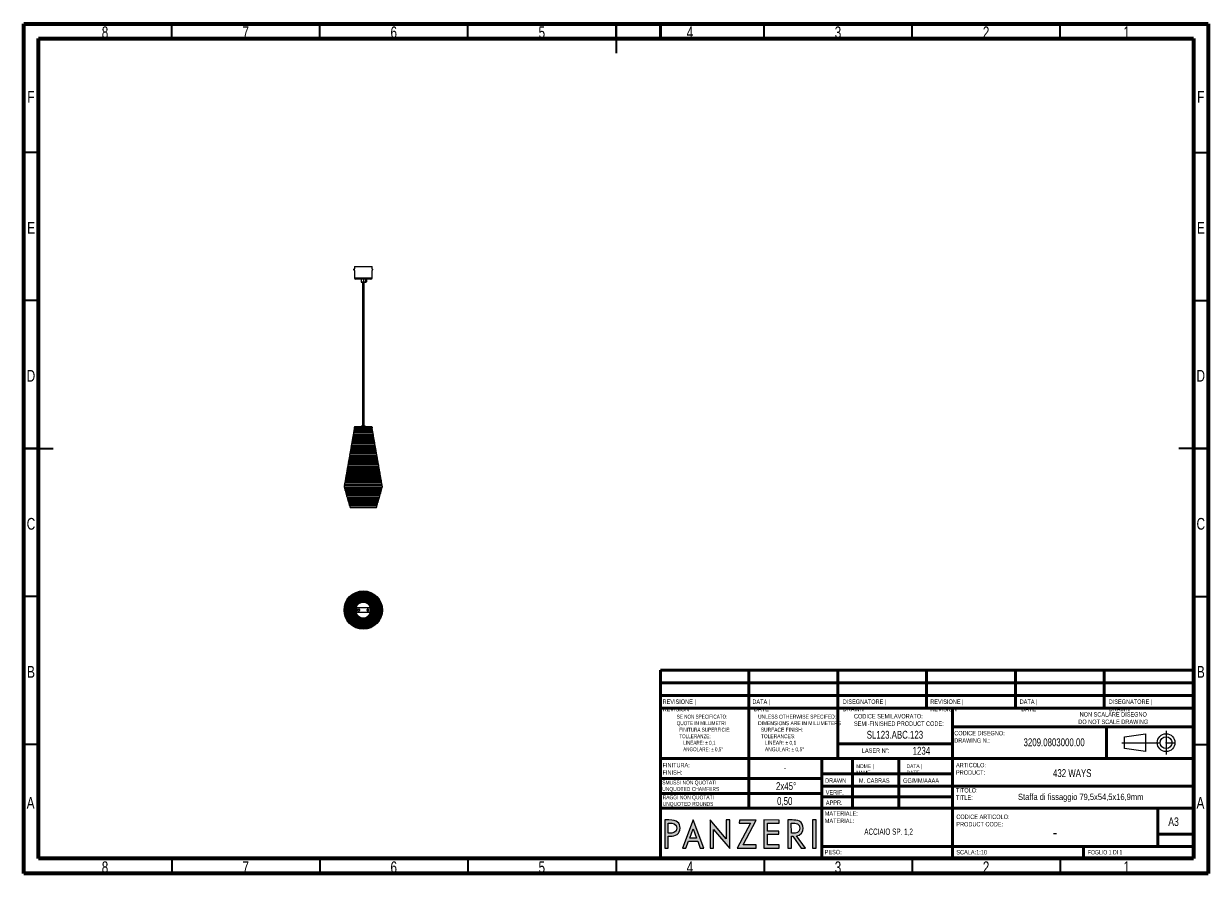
# Model space of a CAD drawing. Header units: millimetres. Extents: x 150 to 4150, y -34 to 2920.
import ezdxf

# ---------------------------------------------------------------- set-up
doc = ezdxf.new("R2010")
doc.units = ezdxf.units.MM
doc.header["$LTSCALE"] = 10
doc.header["$PDSIZE"] = -1
doc.linetypes.add('CENTERX2', pattern=[20.32, 12.7, -2.54, 2.54, -2.54])
doc.layers.add('FORMAT', color=7, linetype='Continuous')
doc.styles.add('SLDTEXTSTYLE0', font='TXT', dxfattribs={"width": 0.75})
doc.styles.add('SLDTEXTSTYLE1', font='TXT', dxfattribs={"width": 0.605})
doc.styles.add('SLDTEXTSTYLE2', font='TXT', dxfattribs={"width": 0.692308})
doc.styles.add('SLDTEXTSTYLE3', font='TXT', dxfattribs={"width": 0.69958})

# ---------------------------------------------------------------- blocks, each defined once
blk = doc.blocks.new('Blocco2')
at = {"linetype": 'Continuous'}
h = blk.add_hatch(color=7, dxfattribs=at)
edge = h.paths.add_edge_path(flags=0)
edge.add_spline(control_points=[(1650, 851), (1608, 857), (1566, 842), (1527, 828)], knot_values=[3, 3, 3, 3, 4, 4, 4, 4], weights=[1, 1, 1, 1], degree=3, periodic=0)
edge.add_line((1527, 828), (1462, 803))
edge.add_line((1462, 803), (1627, 369))
edge.add_line((1627, 369), (1681, 389))
edge.add_line((1681, 389), (1611, 573))
edge.add_line((1611, 573), (1634, 581))
edge.add_line((1634, 581), (1831, 446))
edge.add_line((1831, 446), (1897, 471))
edge.add_line((1897, 471), (1688, 608))
edge.add_spline(control_points=[(1688, 608), (1748, 639), (1770, 707), (1746, 769)], knot_values=[1, 1, 1, 1, 2, 2, 2, 2], weights=[1, 1, 1, 1], degree=3, periodic=0)
edge.add_spline(control_points=[(1746, 769), (1730, 811), (1694, 843), (1650, 851)], knot_values=[2, 2, 2, 2, 3, 3, 3, 3], weights=[1, 1, 1, 1], degree=3, periodic=0)
edge = h.paths.add_edge_path(flags=0)
edge.add_spline(control_points=[(1549, 780), (1602, 801), (1670, 815), (1696, 748)], knot_values=[3, 3, 3, 3, 4, 4, 4, 4], weights=[1, 1, 1, 1], degree=3, periodic=0)
edge.add_spline(control_points=[(1696, 748), (1722, 678), (1667, 645), (1611, 624)], knot_values=[4, 4, 4, 4, 5, 5, 5, 5], weights=[1, 1, 1, 1], degree=3, periodic=0)
edge.add_line((1611, 624), (1594, 618))
edge.add_line((1594, 618), (1534, 775))
edge.add_line((1534, 775), (1549, 780))
for points in [[(1844, 948), (2009, 514), (2063, 535), (1898, 969)], [(903, 533), (847, 72), (1137, 182), (1118, 232), (917, 155), (972, 616), (714, 518), (732, 469)], [(1094, 663), (1259, 229), (1492, 318), (1473, 367), (1294, 299), (1232, 463), (1406, 529), (1387, 579), (1213, 512), (1167, 634), (1346, 702), (1327, 751)], [(482, -66), (373, 222), (732, 24), (565, 462), (511, 441), (621, 152), (262, 350), (428, -87)]]:
    blk.add_hatch(color=7, dxfattribs=at).paths.add_polyline_path(points, flags=0)
h = blk.add_hatch(color=7, dxfattribs=at)
h.paths.add_polyline_path([(197, -55), (276, -145), (332, -124), (0, 250), (0, -250), (56, -229), (55, -109)], flags=0)
h.paths.add_polyline_path([(161, -14), (55, -54), (52, 112)], flags=0)
h = blk.add_hatch(color=7, dxfattribs=at)
edge = h.paths.add_edge_path(flags=0)
edge.add_spline(control_points=[(-153, 45), (-183, 124), (-242, 155), (-376, 104)], knot_values=[0, 0, 0, 0, 1, 1, 1, 1], weights=[1, 1, 1, 1], degree=3, periodic=0)
edge.add_line((-376, 104), (-434, 82))
edge.add_line((-434, 82), (-269, -352))
edge.add_line((-269, -352), (-219, -333))
edge.add_line((-219, -333), (-288, -151))
edge.add_line((-288, -151), (-257, -139))
edge.add_spline(control_points=[(-257, -139), (-175, -108), (-118, -46), (-153, 45)], knot_values=[6, 6, 6, 6, 7, 7, 7, 7], weights=[1, 1, 1, 1], degree=3, periodic=0)
edge = h.paths.add_edge_path(flags=0)
edge.add_spline(control_points=[(-351, 58), (-298, 78), (-230, 95), (-204, 27)], knot_values=[4, 4, 4, 4, 5, 5, 5, 5], weights=[1, 1, 1, 1], degree=3, periodic=0)
edge.add_spline(control_points=[(-204, 27), (-178, -42), (-234, -75), (-289, -96)], knot_values=[0, 0, 0, 0, 1, 1, 1, 1], weights=[1, 1, 1, 1], degree=3, periodic=0)
edge.add_line((-289, -96), (-306, -103))
edge.add_line((-306, -103), (-365, 53))
edge.add_line((-365, 53), (-351, 58))
at = {"layer": 'FORMAT', "linetype": 'Continuous'}
for p, q in [((1527, 828), (1462, 803)), ((1462, 803), (1627, 369)), ((1898, 969), (1844, 948)), ((1844, 948), (2009, 514)), ((2063, 535), (1898, 969)), ((972, 616), (714, 518)), ((917, 155), (972, 616)), ((1327, 751), (1094, 663)), ((1094, 663), (1259, 229)), ((1167, 634), (1346, 702)), ((1213, 512), (1167, 634)), ((1346, 702), (1327, 751)), ((1534, 775), (1549, 780)), ((1594, 618), (1534, 775)), ((1611, 624), (1594, 618)), ((1897, 471), (1688, 608)), ((565, 462), (511, 441)), ((511, 441), (621, 152)), ((732, 24), (565, 462)), ((714, 518), (732, 469)), ((732, 469), (903, 533)), ((903, 533), (847, 72)), ((1387, 579), (1213, 512)), ((1232, 463), (1406, 529)), ((1294, 299), (1232, 463)), ((1406, 529), (1387, 579)), ((1611, 573), (1634, 581)), ((1681, 389), (1611, 573)), ((1634, 581), (1831, 446)), ((1831, 446), (1897, 471)), ((2009, 514), (2063, 535)), ((332, -124), (0, 250)), ((0, 250), (0, -250)), ((621, 152), (262, 350)), ((262, 350), (428, -87)), ((373, 222), (732, 24)), ((482, -66), (373, 222)), ((1118, 232), (917, 155)), ((1137, 182), (1118, 232)), ((1259, 229), (1492, 318)), ((1473, 367), (1294, 299)), ((1492, 318), (1473, 367)), ((1627, 369), (1681, 389)), ((-376, 104), (-434, 82)), ((-434, 82), (-269, -352)), ((-365, 53), (-351, 58)), ((-306, -103), (-365, 53)), ((55, -54), (52, 112)), ((52, 112), (161, -14)), ((847, 72), (1137, 182)), ((-289, -96), (-306, -103)), ((-288, -151), (-257, -139)), ((-219, -333), (-288, -151)), ((161, -14), (55, -54)), ((55, -109), (197, -55)), ((56, -229), (55, -109)), ((197, -55), (276, -145)), ((276, -145), (332, -124)), ((428, -87), (482, -66)), ((-269, -352), (-219, -333)), ((0, -250), (56, -229))]:
    blk.add_line(p, q, dxfattribs=at)
for points in [[(1650, 851), (1608, 857), (1566, 842), (1527, 828)], [(1549, 780), (1602, 801), (1670, 815), (1696, 748)], [(1746, 769), (1730, 811), (1694, 843), (1650, 851)], [(1696, 748), (1722, 678), (1667, 645), (1611, 624)], [(1688, 608), (1748, 639), (1770, 707), (1746, 769)], [(-153, 45), (-183, 124), (-242, 155), (-376, 104)], [(-351, 58), (-298, 78), (-230, 95), (-204, 27)], [(-204, 27), (-178, -42), (-234, -75), (-289, -96)], [(-257, -139), (-175, -108), (-118, -46), (-153, 45)]]:
    blk.add_open_spline(points, degree=3, dxfattribs=at)

msp = doc.modelspace()

# ---------------------------------------------------------------- linework, layer by layer
at = {"color": 7, "linetype": 'Continuous', "lineweight": 70}
for p, q in [((150, 50), (150, 2920)), ((150, 2920), (4150, 2920)), ((4150, 2920), (4150, 50)), ((200, 100), (200, 2870)), ((200, 2870), (4100, 2870)), ((4100, 2870), (4100, 100)), ((4100, 100), (200, 100)), ((4150, 50), (150, 50))]:
    msp.add_line(p, q, dxfattribs=at)
at = {"color": 7, "linetype": 'Continuous', "lineweight": 35}
for p, q in [((650, 2870), (650, 2920)), ((1150, 2870), (1150, 2920)), ((1650, 2870), (1650, 2920)), ((2150, 2920), (2150, 2820)), ((2150, 2870), (2150, 2920)), ((2650, 2870), (2650, 2920)), ((3150, 2870), (3150, 2920)), ((3650, 2870), (3650, 2920)), ((200, 2485), (150, 2485)), ((4100, 2485), (4150, 2485)), ((200, 1985), (150, 1985)), ((4100, 1985), (4150, 1985)), ((150, 1485), (250, 1485)), ((200, 1485), (150, 1485)), ((4150, 1485), (4050, 1485)), ((4100, 1485), (4150, 1485)), ((200, 985), (150, 985)), ((4100, 985), (4150, 985)), ((200, 485), (150, 485)), ((4100, 485), (4150, 485)), ((650, 100), (650, 50)), ((1150, 100), (1150, 50)), ((1650, 100), (1650, 50)), ((2150, 100), (2150, 50)), ((2650, 100), (2650, 50)), ((3150, 100), (3150, 50)), ((3650, 100), (3650, 50))]:
    msp.add_line(p, q, dxfattribs=at)
at = {"color": 7, "linetype": 'Continuous', "lineweight": 50}
for p, q in [((2300, 2920), (2300, 2870)), ((2300, 735.9), (2300, 101.7)), ((4098.5, 735.9), (2300, 735.9)), ((2598.5, 608.4), (2598.5, 735.9)), ((2898.5, 438.4), (2898.5, 735.9)), ((3198.5, 608.4), (3198.5, 735.9)), ((3498.5, 608.4), (3498.5, 735.9)), ((3798.5, 608.4), (3798.5, 735.9)), ((4098.5, 693.4), (2298.5, 693.4)), ((4098.5, 650.9), (2298.5, 650.9)), ((2298.5, 608.4), (4098.5, 608.4)), ((2598.5, 608.4), (2598.5, 270)), ((3286.5, 608.4), (3286.5, 100)), ((4098.5, 544.6), (3286.5, 544.6)), ((3806.5, 438.4), (3806.5, 544.6)), ((3286.5, 487.5), (2898.5, 487.5)), ((4098.5, 438.4), (2298.5, 438.4)), ((2844.5, 100), (2844.5, 438.4)), ((2948.5, 270), (2948.5, 438.4)), ((3104.5, 438.4), (3104.5, 270)), ((2844.5, 370), (2298.5, 370)), ((3286.5, 386.1), (2844.5, 386.1)), ((4098.5, 344.5), (2844.5, 344.5)), ((2844.5, 320), (2298.5, 320)), ((3286.5, 308.3), (2844.5, 308.3)), ((2844.5, 270), (2298.5, 270)), ((2844.5, 270), (4098.5, 270)), ((3980.1, 142.5), (3980.1, 270)), ((4098.5, 182.9), (3980.1, 182.9)), ((2844.5, 141.4), (4098.5, 141.4)), ((3728.5, 100), (3728.5, 142.5))]:
    msp.add_line(p, q, dxfattribs=at)
at = {"color": 7, "linetype": 'Continuous', "lineweight": 25}
for p, q in [((1264.9, 2088.1), (1264.9, 2091)), ((1266.5, 2092.4), (1266.2, 2092.4)), ((1266.2, 2086.7), (1266.2, 2092.4)), ((1266.2, 2086.7), (1266.5, 2086.7)), ((1266.5, 2100.1), (1266.5, 2092.4)), ((1266.5, 2100.1), (1296.5, 2100.1)), ((1266.5, 2086.7), (1266.5, 2092.4)), ((1266.5, 2086.7), (1266.5, 2061.1)), ((1296.5, 2100.1), (1326.5, 2100.1)), ((1326.5, 2092.4), (1326.5, 2100.1)), ((1326.9, 2092.4), (1326.5, 2092.4)), ((1326.5, 2092.4), (1326.5, 2086.7)), ((1326.5, 2086.7), (1326.9, 2086.7)), ((1326.5, 2061.1), (1326.5, 2086.7)), ((1326.9, 2092.4), (1326.9, 2086.7)), ((1328.2, 2091), (1328.2, 2088.1)), ((1266.5, 2061.1), (1296.5, 2061.1)), ((1296.5, 2057.1), (1270.5, 2057.1)), ((1289.9, 2057.1), (1289.9, 2047.5)), ((1293.6, 2047), (1293.6, 1561.8)), ((1296.5, 2061.1), (1326.5, 2061.1)), ((1322.5, 2057.1), (1296.5, 2057.1)), ((1305.8, 2047), (1297.6, 2047)), ((1297.7, 2057.1), (1297.7, 2047.5)), ((1297.7, 2047.5), (1305.4, 2047.5)), ((1299.4, 1561.8), (1299.4, 2047)), ((1305.4, 2047.5), (1305.4, 2057.1)), ((1305.9, 2047), (1305.8, 2047)), ((1305.9, 2057.1), (1305.9, 2047)), ((1307.9, 2055.8), (1305.9, 2055.8)), ((1305.9, 2048.3), (1307.9, 2048.3)), ((1307.9, 2055.8), (1307.9, 2048.3)), ((1290.5, 1561.8), (1290.5, 1558.8)), ((1290.5, 1561.8), (1301.9, 1561.8)), ((1301.9, 1561.8), (1302.5, 1561.8)), ((1302.5, 1558.8), (1302.5, 1561.8)), ((1262.2, 1523.3), (1296.5, 1523.3)), ((1262.3, 1523.8), (1296.5, 1523.8)), ((1263.1, 1528.4), (1296.5, 1528.4)), ((1263.2, 1528.9), (1296.5, 1528.9)), ((1264, 1533.6), (1296.5, 1533.6)), ((1264.1, 1534.1), (1296.5, 1534.1)), ((1264.9, 1538.7), (1296.5, 1538.7)), ((1265, 1539.2), (1296.5, 1539.2)), ((1265.5, 1556.4), (1265.5, 1553.8)), ((1282.7, 1556.4), (1265.5, 1556.4)), ((1265.5, 1553.8), (1327.5, 1553.8)), ((1265.8, 1543.9), (1296.5, 1543.9)), ((1265.9, 1544.4), (1296.5, 1544.4)), ((1266.1, 1552.6), (1296.5, 1552.6)), ((1266.7, 1549), (1296.5, 1549)), ((1266.8, 1549.5), (1296.5, 1549.5)), ((1284.4, 1558.8), (1269.2, 1558.8)), ((1327.5, 1556.4), (1282.7, 1556.4)), ((1323.8, 1558.8), (1284.4, 1558.8)), ((1296.5, 1552.6), (1327, 1552.6)), ((1296.5, 1549.5), (1326.3, 1549.5)), ((1296.5, 1549), (1326.4, 1549)), ((1296.5, 1544.4), (1327.2, 1544.4)), ((1296.5, 1543.9), (1327.3, 1543.9)), ((1296.5, 1539.2), (1328.1, 1539.2)), ((1296.5, 1538.7), (1328.2, 1538.7)), ((1296.5, 1534.1), (1329, 1534.1)), ((1296.5, 1533.6), (1329.1, 1533.6)), ((1296.5, 1528.9), (1329.9, 1528.9)), ((1296.5, 1528.4), (1330, 1528.4)), ((1296.5, 1523.8), (1330.8, 1523.8)), ((1296.5, 1523.3), (1330.9, 1523.3)), ((1327.5, 1553.8), (1327.5, 1556.4)), ((1255, 1482.1), (1296.5, 1482.1)), ((1255.1, 1482.6), (1296.5, 1482.6)), ((1255.9, 1487.2), (1296.5, 1487.2)), ((1256, 1487.7), (1296.5, 1487.7)), ((1256.8, 1492.4), (1296.5, 1492.4)), ((1256.9, 1492.9), (1296.5, 1492.9)), ((1257.7, 1497.5), (1296.5, 1497.5)), ((1257.8, 1498), (1296.5, 1498)), ((1258.6, 1502.7), (1296.5, 1502.7)), ((1258.7, 1503.2), (1296.5, 1503.2)), ((1259.5, 1507.8), (1296.5, 1507.8)), ((1259.6, 1508.3), (1296.5, 1508.3)), ((1260.4, 1513), (1296.5, 1513)), ((1260.5, 1513.5), (1296.5, 1513.5)), ((1261.3, 1518.1), (1296.5, 1518.1)), ((1261.4, 1518.6), (1296.5, 1518.6)), ((1296.5, 1518.6), (1331.7, 1518.6)), ((1296.5, 1518.1), (1331.8, 1518.1)), ((1296.5, 1513.5), (1332.6, 1513.5)), ((1296.5, 1513), (1332.7, 1513)), ((1296.5, 1508.3), (1333.5, 1508.3)), ((1296.5, 1507.8), (1333.6, 1507.8)), ((1296.5, 1503.2), (1334.4, 1503.2)), ((1296.5, 1502.7), (1334.5, 1502.7)), ((1296.5, 1498), (1335.3, 1498)), ((1296.5, 1497.5), (1335.4, 1497.5)), ((1296.5, 1492.9), (1336.2, 1492.9)), ((1296.5, 1492.4), (1336.3, 1492.4)), ((1296.5, 1487.7), (1337.1, 1487.7)), ((1296.5, 1487.2), (1337.2, 1487.2)), ((1296.5, 1482.6), (1338, 1482.6)), ((1296.5, 1482.1), (1338.1, 1482.1)), ((1247.8, 1440.9), (1296.5, 1440.9)), ((1247.9, 1441.4), (1296.5, 1441.4)), ((1248.7, 1446), (1296.5, 1446)), ((1248.8, 1446.5), (1296.5, 1446.5)), ((1249.6, 1451.2), (1296.5, 1451.2)), ((1249.7, 1451.7), (1296.5, 1451.7)), ((1250.5, 1456.3), (1296.5, 1456.3)), ((1250.6, 1456.8), (1296.5, 1456.8)), ((1251.4, 1461.5), (1296.5, 1461.5)), ((1251.5, 1462), (1296.5, 1462)), ((1252.3, 1466.6), (1296.5, 1466.6)), ((1252.4, 1467.1), (1296.5, 1467.1)), ((1253.2, 1471.8), (1296.5, 1471.8)), ((1253.3, 1472.3), (1296.5, 1472.3)), ((1254.1, 1476.9), (1296.5, 1476.9)), ((1254.2, 1477.4), (1296.5, 1477.4)), ((1296.5, 1477.4), (1338.9, 1477.4)), ((1296.5, 1476.9), (1339, 1476.9)), ((1296.5, 1472.3), (1339.8, 1472.3)), ((1296.5, 1471.8), (1339.9, 1471.8)), ((1296.5, 1467.1), (1340.7, 1467.1)), ((1296.5, 1466.6), (1340.8, 1466.6)), ((1296.5, 1462), (1341.6, 1462)), ((1296.5, 1461.5), (1341.7, 1461.5)), ((1296.5, 1456.8), (1342.5, 1456.8)), ((1296.5, 1456.3), (1342.6, 1456.3)), ((1296.5, 1451.7), (1343.4, 1451.7)), ((1296.5, 1451.2), (1343.5, 1451.2)), ((1296.5, 1446.5), (1344.3, 1446.5)), ((1296.5, 1446), (1344.4, 1446)), ((1296.5, 1441.4), (1345.2, 1441.4)), ((1296.5, 1440.9), (1345.3, 1440.9)), ((1240.7, 1400.2), (1296.5, 1400.2)), ((1241.5, 1404.8), (1296.5, 1404.8)), ((1241.6, 1405.3), (1296.5, 1405.3)), ((1242.4, 1410), (1296.5, 1410)), ((1242.5, 1410.5), (1296.5, 1410.5)), ((1243.3, 1415.1), (1296.5, 1415.1)), ((1243.4, 1415.6), (1296.5, 1415.6)), ((1244.2, 1420.3), (1296.5, 1420.3)), ((1244.3, 1420.8), (1296.5, 1420.8)), ((1245.1, 1425.4), (1296.5, 1425.4)), ((1245.2, 1425.9), (1296.5, 1425.9)), ((1246, 1430.6), (1296.5, 1430.6)), ((1246.1, 1431.1), (1296.5, 1431.1)), ((1246.9, 1435.7), (1296.5, 1435.7)), ((1247, 1436.2), (1296.5, 1436.2)), ((1296.5, 1436.2), (1346.1, 1436.2)), ((1296.5, 1435.7), (1346.2, 1435.7)), ((1296.5, 1431.1), (1347, 1431.1)), ((1296.5, 1430.6), (1347.1, 1430.6)), ((1296.5, 1425.9), (1347.9, 1425.9)), ((1296.5, 1425.4), (1348, 1425.4)), ((1296.5, 1420.8), (1348.8, 1420.8)), ((1296.5, 1420.3), (1348.9, 1420.3)), ((1296.5, 1415.6), (1349.7, 1415.6)), ((1296.5, 1415.1), (1349.8, 1415.1)), ((1296.5, 1410.5), (1350.6, 1410.5)), ((1296.5, 1410), (1350.7, 1410)), ((1296.5, 1405.3), (1351.5, 1405.3)), ((1296.5, 1404.8), (1351.6, 1404.8)), ((1296.5, 1400.2), (1352.4, 1400.2)), ((1234.3, 1363.6), (1296.5, 1363.6)), ((1234.4, 1364.1), (1296.5, 1364.1)), ((1235.2, 1368.8), (1296.5, 1368.8)), ((1235.3, 1369.3), (1296.5, 1369.3)), ((1236.1, 1373.9), (1296.5, 1373.9)), ((1236.2, 1374.4), (1296.5, 1374.4)), ((1237, 1379.1), (1296.5, 1379.1)), ((1237.1, 1379.6), (1296.5, 1379.6)), ((1237.9, 1384.2), (1296.5, 1384.2)), ((1238, 1384.7), (1296.5, 1384.7)), ((1238.8, 1389.4), (1296.5, 1389.4)), ((1238.9, 1389.9), (1296.5, 1389.9)), ((1239.7, 1394.5), (1296.5, 1394.5)), ((1239.8, 1395), (1296.5, 1395)), ((1240.6, 1399.7), (1296.5, 1399.7)), ((1296.5, 1399.7), (1352.5, 1399.7)), ((1296.5, 1395), (1353.3, 1395)), ((1296.5, 1394.5), (1353.4, 1394.5)), ((1296.5, 1389.9), (1354.2, 1389.9)), ((1296.5, 1389.4), (1354.3, 1389.4)), ((1296.5, 1384.7), (1355.1, 1384.7)), ((1296.5, 1384.2), (1355.2, 1384.2)), ((1296.5, 1379.6), (1356, 1379.6)), ((1296.5, 1379.1), (1356.1, 1379.1)), ((1296.5, 1374.4), (1356.9, 1374.4)), ((1296.5, 1373.9), (1357, 1373.9)), ((1296.5, 1369.3), (1357.8, 1369.3)), ((1296.5, 1368.8), (1357.9, 1368.8)), ((1296.5, 1364.1), (1358.7, 1364.1)), ((1296.5, 1363.6), (1358.8, 1363.6)), ((1233.4, 1358.5), (1296.5, 1358.5)), ((1233.5, 1359), (1296.5, 1359)), ((1233.8, 1353.2), (1296.5, 1353.2)), ((1233.9, 1352.7), (1296.5, 1352.7)), ((1235.2, 1348.1), (1296.5, 1348.1)), ((1235.4, 1347.6), (1296.5, 1347.6)), ((1236.7, 1342.9), (1296.5, 1342.9)), ((1236.8, 1342.4), (1296.5, 1342.4)), ((1238.2, 1337.8), (1296.5, 1337.8)), ((1238.3, 1337.3), (1296.5, 1337.3)), ((1239.6, 1332.6), (1296.5, 1332.6)), ((1239.8, 1332.1), (1296.5, 1332.1)), ((1241.1, 1327.5), (1296.5, 1327.5)), ((1241.3, 1327), (1296.5, 1327)), ((1242.6, 1322.3), (1296.5, 1322.3)), ((1242.7, 1321.8), (1296.5, 1321.8)), ((1296.5, 1359), (1359.6, 1359)), ((1296.5, 1358.5), (1359.7, 1358.5)), ((1296.5, 1353.2), (1359.3, 1353.2)), ((1296.5, 1352.7), (1359.2, 1352.7)), ((1296.5, 1348.1), (1357.9, 1348.1)), ((1296.5, 1347.6), (1357.7, 1347.6)), ((1296.5, 1342.9), (1356.4, 1342.9)), ((1296.5, 1342.4), (1356.2, 1342.4)), ((1296.5, 1337.8), (1354.9, 1337.8)), ((1296.5, 1337.3), (1354.8, 1337.3)), ((1296.5, 1332.6), (1353.4, 1332.6)), ((1296.5, 1332.1), (1353.3, 1332.1)), ((1296.5, 1327.5), (1352, 1327.5)), ((1296.5, 1327), (1351.8, 1327)), ((1296.5, 1322.3), (1350.5, 1322.3)), ((1296.5, 1321.8), (1350.3, 1321.8)), ((1244.1, 1317.2), (1296.5, 1317.2)), ((1244.2, 1316.7), (1296.5, 1316.7)), ((1245.5, 1312), (1296.5, 1312)), ((1245.7, 1311.5), (1296.5, 1311.5)), ((1247, 1306.9), (1296.5, 1306.9)), ((1247.1, 1306.4), (1296.5, 1306.4)), ((1248.5, 1301.7), (1296.5, 1301.7)), ((1248.6, 1301.2), (1296.5, 1301.2)), ((1249.9, 1296.6), (1296.5, 1296.6)), ((1250.1, 1296.1), (1296.5, 1296.1)), ((1251.3, 1291.4), (1296.5, 1291.4)), ((1251.5, 1291), (1296.5, 1291)), ((1254, 1285.8), (1296.5, 1285.8)), ((1296.5, 1317.2), (1349, 1317.2)), ((1296.5, 1316.7), (1348.9, 1316.7)), ((1296.5, 1312), (1347.6, 1312)), ((1296.5, 1311.5), (1347.4, 1311.5)), ((1296.5, 1306.9), (1346.1, 1306.9)), ((1296.5, 1306.4), (1345.9, 1306.4)), ((1296.5, 1301.7), (1344.6, 1301.7)), ((1296.5, 1301.2), (1344.5, 1301.2)), ((1296.5, 1296.6), (1343.1, 1296.6)), ((1296.5, 1296.1), (1343, 1296.1)), ((1296.5, 1291.4), (1341.8, 1291.4)), ((1296.5, 1291), (1341.6, 1291)), ((1296.5, 1285.8), (1339.1, 1285.8)), ((1264.9, 940.2), (1264.9, 940.9)), ((1264.9, 938), (1264.9, 940.2)), ((1266.5, 942.3), (1266.2, 942.3)), ((1266.2, 940.9), (1266.2, 942.3)), ((1266.2, 936.6), (1266.2, 940.9)), ((1266.2, 936.6), (1266.5, 936.6)), ((1266.5, 940.9), (1266.5, 942.3)), ((1266.5, 936.6), (1266.5, 940.9)), ((1267.7, 941), (1267.6, 940.7)), ((1267.6, 938.2), (1267.7, 938)), ((1267.8, 941), (1267.7, 941)), ((1267.7, 938.1), (1267.7, 941)), ((1267.7, 938), (1267.7, 938.1)), ((1267.7, 938), (1267.8, 938)), ((1268, 940.7), (1267.8, 941)), ((1267.8, 938.1), (1267.8, 941)), ((1267.8, 938), (1268, 938.2)), ((1267.8, 938), (1267.8, 938.1)), ((1268.2, 941), (1268, 940.7)), ((1268, 938.4), (1268, 940.7)), ((1268, 938.2), (1268, 938.4)), ((1268, 938.2), (1268.2, 938)), ((1268.3, 941), (1268.2, 941)), ((1268.2, 938.1), (1268.2, 941)), ((1268.2, 938), (1268.2, 938.1)), ((1268.2, 938), (1268.3, 938)), ((1268.5, 940.7), (1268.3, 941)), ((1268.3, 938.1), (1268.3, 941)), ((1268.3, 938), (1268.5, 938.2)), ((1268.3, 938), (1268.3, 938.1)), ((1268.7, 941), (1268.5, 940.7)), ((1268.5, 938.4), (1268.5, 940.7)), ((1268.5, 938.2), (1268.5, 938.4)), ((1268.5, 938.2), (1268.7, 938)), ((1268.8, 941), (1268.7, 941)), ((1268.7, 938.1), (1268.7, 941)), ((1268.7, 938), (1268.7, 938.1)), ((1268.7, 938), (1268.8, 938)), ((1269, 940.7), (1268.8, 941)), ((1268.8, 938.1), (1268.8, 941)), ((1268.8, 938), (1269, 938.2)), ((1268.8, 938), (1268.8, 938.1)), ((1269.2, 941), (1269, 940.7)), ((1269, 938.4), (1269, 940.7)), ((1269, 938.2), (1269, 938.4)), ((1269, 938.2), (1269.2, 938)), ((1269.2, 947), (1269.2, 932)), ((1269.2, 947), (1273.2, 947)), ((1269.2, 941), (1269.2, 941)), ((1269.2, 938.1), (1269.2, 941)), ((1269.2, 938), (1269.2, 938.1)), ((1269.2, 938), (1269.2, 938)), ((1273.2, 932), (1269.2, 932)), ((1319.8, 947), (1273.2, 947)), ((1273.2, 947), (1273.2, 932)), ((1273.2, 932), (1319.8, 932)), ((1279.3, 942), (1282.8, 942)), ((1279.3, 937), (1282.8, 937)), ((1309.5, 937.7), (1309.5, 941.2)), ((1314.5, 937.7), (1314.5, 941.2)), ((1319.8, 932), (1319.8, 947)), ((1319.8, 947), (1323.8, 947)), ((1323.8, 932), (1319.8, 932)), ((1323.8, 932), (1323.8, 947)), ((1324, 940.7), (1323.8, 941)), ((1323.8, 941), (1323.8, 941)), ((1323.8, 941), (1323.8, 938)), ((1323.8, 938), (1324, 938.2)), ((1323.8, 938), (1323.8, 938)), ((1324.2, 941), (1324, 940.7)), ((1324, 940.7), (1324, 938.2)), ((1324, 938.2), (1324.2, 938)), ((1324.3, 941), (1324.2, 941)), ((1324.2, 941), (1324.2, 938)), ((1324.2, 938), (1324.3, 938)), ((1324.5, 940.7), (1324.3, 941)), ((1324.3, 941), (1324.3, 938)), ((1324.3, 938), (1324.5, 938.2)), ((1324.7, 941), (1324.5, 940.7)), ((1324.5, 940.7), (1324.5, 938.2)), ((1324.5, 938.2), (1324.7, 938)), ((1324.8, 941), (1324.7, 941)), ((1324.7, 941), (1324.7, 938)), ((1324.7, 938), (1324.8, 938)), ((1325, 940.7), (1324.8, 941)), ((1324.8, 941), (1324.8, 938)), ((1324.8, 938), (1325, 938.2)), ((1325.2, 941), (1325, 940.7)), ((1325, 940.7), (1325, 938.2)), ((1325, 938.2), (1325.2, 938)), ((1325.3, 941), (1325.2, 941)), ((1325.2, 941), (1325.2, 938)), ((1325.2, 938), (1325.3, 938)), ((1325.5, 940.7), (1325.3, 941)), ((1325.3, 941), (1325.3, 938)), ((1325.3, 938), (1325.5, 938.2)), ((1326.9, 942.3), (1326.5, 942.3)), ((1326.5, 942.3), (1326.5, 936.6)), ((1326.5, 941.2), (1326.5, 941.2)), ((1326.5, 937.8), (1326.5, 937.8)), ((1326.5, 936.6), (1326.9, 936.6)), ((1326.9, 942.3), (1326.9, 936.6)), ((1328.2, 940.9), (1328.2, 938))]:
    msp.add_line(p, q, dxfattribs=at)
at = {"color": 7, "linetype": 'Continuous', "lineweight": 18}
for p, q in [((3867.5, 511.5), (3937.5, 521.5)), ((3937.5, 521.5), (3937.5, 461.5)), ((3867.5, 471.5), (3867.5, 511.5)), ((3937.5, 461.5), (3867.5, 471.5))]:
    msp.add_line(p, q, dxfattribs=at)
at = {"color": 7, "linetype": 'CENTERX2', "lineweight": 18}
for p, q in [((4007.5, 531.5), (4007.5, 451.5)), ((3857.5, 491.5), (4047.5, 491.5))]:
    msp.add_line(p, q, dxfattribs=at)
at = {"color": 7, "linetype": 'Continuous', "lineweight": 25, "flags": 128}
for points in [[(1266.5, 2091.1), (1266.5, 2091.1), (1266.5, 2091.2)], [(1326.5, 2091.2), (1326.5, 2091.1), (1326.5, 2091.1)], [(1266.7, 1553.8), (1266.4, 1553.3), (1266.1, 1552.6)], [(1327, 1552.6), (1326.7, 1553.3), (1326.4, 1553.8)]]:
    msp.add_lwpolyline(points, dxfattribs=at)
at = {"color": 7, "linetype": 'Continuous', "lineweight": 25}
for radius in [64.9, 64, 63.1, 62.2, 61.3, 60.4, 59.5, 58.6, 57.7, 56.8, 55.9, 55, 54.1, 53.2, 52.3, 51.4, 50.5, 49.6, 48.7, 47.8, 46.9, 46, 45.1, 44.2, 43.3, 42.4, 41.5, 40.6, 39.7, 38.8, 37.9, 37, 36.1, 35.2, 34.3, 33.4, 32.5, 30, 29]:
    msp.add_circle((1296.5, 939.5), radius, dxfattribs=at)
at = {"color": 7, "linetype": 'Continuous', "lineweight": 18}
for radius in [30, 20]:
    msp.add_circle((4007.5, 491.5), radius, dxfattribs=at)
at = {"color": 7, "linetype": 'Continuous', "lineweight": 25}
for centre, radius, start, end in [((1267.9, 2089.6), 3.35, 121.7463, 154.8371), ((1267.9, 2089.6), 3.35, 205.1629, 238.2537), ((1325.2, 2089.6), 3.35, 25.1629, 58.2537), ((1325.2, 2089.6), 3.35, 301.7463, 334.8371), ((1270.5, 2061.1), 4, 180, 270), ((1322.5, 2061.1), 4, 270, 0), ((1263.2, 1520.7), 2.75, 111.0821, 229.0654), ((1264.1, 1525.8), 2.75, 111.0821, 229.0654), ((1265, 1531), 2.75, 111.0821, 229.0654), ((1262.1, 1523.5), 0.3, 291.0821, 49.0654), ((1265.9, 1536.1), 2.75, 111.0821, 229.0654), ((1263, 1528.7), 0.3, 291.0821, 49.0654), ((1266.8, 1541.3), 2.75, 111.0821, 229.0654), ((1263.9, 1533.8), 0.3, 291.0821, 49.0654), ((1264.8, 1539), 0.3, 291.0821, 49.0654), ((1267.7, 1546.4), 2.75, 111.0821, 229.0654), ((1269.2, 1554.7), 4.1, 90, 154.4805), ((1265.7, 1544.1), 0.3, 291.0821, 49.0654), ((1268.6, 1551.6), 2.75, 157.8039, 229.0654), ((1266.6, 1549.3), 0.3, 291.0821, 49.0654), ((1323.8, 1554.7), 4.1, 25.5195, 90), ((1326.5, 1549.3), 0.3, 130.9346, 248.9179), ((1324.5, 1551.6), 2.75, 310.9346, 22.1961), ((1325.4, 1546.4), 2.75, 310.9346, 68.9179), ((1327.4, 1544.1), 0.3, 130.9346, 248.9179), ((1326.3, 1541.3), 2.75, 310.9346, 68.9179), ((1328.3, 1539), 0.3, 130.9346, 248.9179), ((1327.2, 1536.1), 2.75, 310.9346, 68.9179), ((1329.2, 1533.8), 0.3, 130.9346, 248.9179), ((1328.1, 1531), 2.75, 310.9346, 68.9179), ((1330.1, 1528.7), 0.3, 130.9346, 248.9179), ((1329, 1525.8), 2.75, 310.9346, 68.9179), ((1331, 1523.5), 0.3, 130.9346, 248.9179), ((1329.9, 1520.7), 2.75, 310.9346, 68.9179), ((1256, 1479.5), 2.75, 111.0821, 229.0654), ((1256.9, 1484.6), 2.75, 111.0821, 229.0654), ((1257.8, 1489.8), 2.75, 111.0821, 229.0654), ((1254.9, 1482.3), 0.3, 291.0821, 49.0654), ((1258.7, 1494.9), 2.75, 111.0821, 229.0654), ((1255.8, 1487.5), 0.3, 291.0821, 49.0654), ((1259.6, 1500.1), 2.75, 111.0821, 229.0654), ((1256.7, 1492.6), 0.3, 291.0821, 49.0654), ((1260.5, 1505.2), 2.75, 111.0821, 229.0654), ((1257.6, 1497.8), 0.3, 291.0821, 49.0654), ((1261.4, 1510.4), 2.75, 111.0821, 229.0654), ((1258.5, 1502.9), 0.3, 291.0821, 49.0654), ((1262.3, 1515.5), 2.75, 111.0821, 229.0654), ((1259.4, 1508.1), 0.3, 291.0821, 49.0654), ((1260.3, 1513.2), 0.3, 291.0821, 49.0654), ((1261.2, 1518.4), 0.3, 291.0821, 49.0654), ((1331.9, 1518.4), 0.3, 130.9346, 248.9179), ((1330.8, 1515.5), 2.75, 310.9346, 68.9179), ((1332.8, 1513.2), 0.3, 130.9346, 248.9179), ((1331.7, 1510.4), 2.75, 310.9346, 68.9179), ((1333.7, 1508.1), 0.3, 130.9346, 248.9179), ((1332.6, 1505.2), 2.75, 310.9346, 68.9179), ((1334.6, 1502.9), 0.3, 130.9346, 248.9179), ((1333.5, 1500.1), 2.75, 310.9346, 68.9179), ((1335.5, 1497.8), 0.3, 130.9346, 248.9179), ((1334.4, 1494.9), 2.75, 310.9346, 68.9179), ((1336.4, 1492.6), 0.3, 130.9346, 248.9179), ((1335.3, 1489.8), 2.75, 310.9346, 68.9179), ((1337.3, 1487.5), 0.3, 130.9346, 248.9179), ((1336.2, 1484.6), 2.75, 310.9346, 68.9179), ((1338.2, 1482.3), 0.3, 130.9346, 248.9179), ((1337.1, 1479.5), 2.75, 310.9346, 68.9179), ((1248.8, 1438.3), 2.75, 111.0821, 229.0654), ((1249.7, 1443.4), 2.75, 111.0821, 229.0654), ((1250.6, 1448.6), 2.75, 111.0821, 229.0654), ((1247.7, 1441.1), 0.3, 291.0821, 49.0654), ((1251.5, 1453.7), 2.75, 111.0821, 229.0654), ((1248.6, 1446.3), 0.3, 291.0821, 49.0654), ((1252.4, 1458.9), 2.75, 111.0821, 229.0654), ((1249.5, 1451.4), 0.3, 291.0821, 49.0654), ((1253.3, 1464), 2.75, 111.0821, 229.0654), ((1250.4, 1456.6), 0.3, 291.0821, 49.0654), ((1254.2, 1469.2), 2.75, 111.0821, 229.0654), ((1251.3, 1461.7), 0.3, 291.0821, 49.0654), ((1255.1, 1474.3), 2.75, 111.0821, 229.0654), ((1252.2, 1466.9), 0.3, 291.0821, 49.0654), ((1253.1, 1472), 0.3, 291.0821, 49.0654), ((1254, 1477.2), 0.3, 291.0821, 49.0654), ((1339.1, 1477.2), 0.3, 130.9346, 248.9179), ((1338, 1474.3), 2.75, 310.9346, 68.9179), ((1340, 1472), 0.3, 130.9346, 248.9179), ((1338.9, 1469.2), 2.75, 310.9346, 68.9179), ((1340.9, 1466.9), 0.3, 130.9346, 248.9179), ((1339.8, 1464), 2.75, 310.9346, 68.9179), ((1341.8, 1461.7), 0.3, 130.9346, 248.9179), ((1340.7, 1458.9), 2.75, 310.9346, 68.9179), ((1342.7, 1456.6), 0.3, 130.9346, 248.9179), ((1341.6, 1453.7), 2.75, 310.9346, 68.9179), ((1343.6, 1451.4), 0.3, 130.9346, 248.9179), ((1342.5, 1448.6), 2.75, 310.9346, 68.9179), ((1344.5, 1446.3), 0.3, 130.9346, 248.9179), ((1343.4, 1443.4), 2.75, 310.9346, 68.9179), ((1345.4, 1441.1), 0.3, 130.9346, 248.9179), ((1344.3, 1438.3), 2.75, 310.9346, 68.9179), ((1242.5, 1402.2), 2.75, 111.0821, 229.0654), ((1243.4, 1407.4), 2.75, 111.0821, 229.0654), ((1240.5, 1399.9), 0.3, 291.0821, 49.0654), ((1244.3, 1412.5), 2.75, 111.0821, 229.0654), ((1241.4, 1405.1), 0.3, 291.0821, 49.0654), ((1245.2, 1417.7), 2.75, 111.0821, 229.0654), ((1242.3, 1410.2), 0.3, 291.0821, 49.0654), ((1246.1, 1422.8), 2.75, 111.0821, 229.0654), ((1243.2, 1415.4), 0.3, 291.0821, 49.0654), ((1247, 1428), 2.75, 111.0821, 229.0654), ((1244.1, 1420.5), 0.3, 291.0821, 49.0654), ((1247.9, 1433.1), 2.75, 111.0821, 229.0654), ((1245, 1425.7), 0.3, 291.0821, 49.0654), ((1245.9, 1430.8), 0.3, 291.0821, 49.0654), ((1246.8, 1436), 0.3, 291.0821, 49.0654), ((1346.3, 1436), 0.3, 130.9346, 248.9179), ((1345.2, 1433.1), 2.75, 310.9346, 68.9179), ((1347.2, 1430.8), 0.3, 130.9346, 248.9179), ((1346.1, 1428), 2.75, 310.9346, 68.9179), ((1348.1, 1425.7), 0.3, 130.9346, 248.9179), ((1347, 1422.8), 2.75, 310.9346, 68.9179), ((1349, 1420.5), 0.3, 130.9346, 248.9179), ((1347.9, 1417.7), 2.75, 310.9346, 68.9179), ((1349.9, 1415.4), 0.3, 130.9346, 248.9179), ((1348.8, 1412.5), 2.75, 310.9346, 68.9179), ((1350.8, 1410.2), 0.3, 130.9346, 248.9179), ((1349.7, 1407.4), 2.75, 310.9346, 68.9179), ((1351.7, 1405.1), 0.3, 130.9346, 248.9179), ((1350.6, 1402.2), 2.75, 310.9346, 68.9179), ((1352.6, 1399.9), 0.3, 130.9346, 248.9179), ((1235.3, 1361), 2.75, 111.0821, 229.1339), ((1236.2, 1366.2), 2.75, 111.0821, 229.0654), ((1237.1, 1371.3), 2.75, 111.0821, 229.0654), ((1234.2, 1363.9), 0.3, 291.0821, 49.0654), ((1238, 1376.5), 2.75, 111.0821, 229.0654), ((1235.1, 1369), 0.3, 291.0821, 49.0654), ((1238.9, 1381.6), 2.75, 111.0821, 229.0654), ((1236, 1374.2), 0.3, 291.0821, 49.0654), ((1239.8, 1386.8), 2.75, 111.0821, 229.0654), ((1236.9, 1379.3), 0.3, 291.0821, 49.0654), ((1240.7, 1391.9), 2.75, 111.0821, 229.0654), ((1237.8, 1384.5), 0.3, 291.0821, 49.0654), ((1241.6, 1397.1), 2.75, 111.0821, 229.0654), ((1238.7, 1389.6), 0.3, 291.0821, 49.0654), ((1239.6, 1394.8), 0.3, 291.0821, 49.0654), ((1351.5, 1397.1), 2.75, 310.9346, 68.9179), ((1353.5, 1394.8), 0.3, 130.9346, 248.9179), ((1352.4, 1391.9), 2.75, 310.9346, 68.9179), ((1354.4, 1389.6), 0.3, 130.9346, 248.9179), ((1353.3, 1386.8), 2.75, 310.9346, 68.9179), ((1355.3, 1384.5), 0.3, 130.9346, 248.9179), ((1354.2, 1381.6), 2.75, 310.9346, 68.9179), ((1356.2, 1379.3), 0.3, 130.9346, 248.9179), ((1355.1, 1376.5), 2.75, 310.9346, 68.9179), ((1357.1, 1374.2), 0.3, 130.9346, 248.9179), ((1356, 1371.3), 2.75, 310.9346, 68.9179), ((1358, 1369), 0.3, 130.9346, 248.9179), ((1356.9, 1366.2), 2.75, 310.9346, 68.9179), ((1358.9, 1363.9), 0.3, 130.9346, 248.9179), ((1357.8, 1361), 2.75, 310.8661, 68.9179), ((1234.4, 1355.9), 2.75, 110.9886, 257.3791), ((1235.8, 1350.8), 2.75, 134.5378, 257.3529), ((1233.3, 1358.7), 0.3, 290.9886, 49.1339), ((1233.7, 1352.9), 0.3, 314.5378, 77.3791), ((1237.3, 1345.6), 2.75, 134.5378, 257.3529), ((1235.2, 1347.8), 0.3, 314.5378, 77.3529), ((1238.8, 1340.4), 2.75, 134.5378, 257.3529), ((1236.6, 1342.6), 0.3, 314.5378, 77.3529), ((1240.2, 1335.3), 2.75, 134.5378, 257.3529), ((1238.1, 1337.5), 0.3, 314.5378, 77.3529), ((1241.7, 1330.1), 2.75, 134.5378, 257.3529), ((1239.6, 1332.3), 0.3, 314.5378, 77.3529), ((1243.2, 1325), 2.75, 134.5378, 257.3529), ((1241, 1327.2), 0.3, 314.5378, 77.3529), ((1244.7, 1319.8), 2.75, 134.5378, 257.3529), ((1242.5, 1322), 0.3, 314.5378, 77.3529), ((1348.4, 1319.8), 2.75, 282.6471, 45.4622), ((1350.6, 1322), 0.3, 102.6471, 225.4622), ((1349.9, 1325), 2.75, 282.6471, 45.4622), ((1352, 1327.2), 0.3, 102.6471, 225.4622), ((1351.4, 1330.1), 2.75, 282.6471, 45.4622), ((1353.5, 1332.3), 0.3, 102.6471, 225.4622), ((1352.8, 1335.3), 2.75, 282.6471, 45.4622), ((1355, 1337.5), 0.3, 102.6471, 225.4622), ((1354.3, 1340.4), 2.75, 282.6471, 45.4622), ((1356.4, 1342.6), 0.3, 102.6471, 225.4622), ((1355.8, 1345.6), 2.75, 282.6471, 45.4622), ((1357.9, 1347.8), 0.3, 102.6471, 225.4622), ((1357.2, 1350.8), 2.75, 282.6471, 45.4622), ((1359.4, 1352.9), 0.3, 102.6209, 225.4622), ((1358.7, 1355.9), 2.75, 282.6209, 69.0114), ((1359.8, 1358.7), 0.3, 130.8661, 249.0114), ((1246.1, 1314.7), 2.75, 134.5378, 257.3529), ((1244, 1316.9), 0.3, 314.5378, 77.3529), ((1247.6, 1309.5), 2.75, 134.5378, 257.3529), ((1245.5, 1311.7), 0.3, 314.5378, 77.3529), ((1249.1, 1304.4), 2.75, 134.5378, 257.3529), ((1246.9, 1306.6), 0.3, 314.5378, 77.3529), ((1250.5, 1299.2), 2.75, 134.5378, 257.3529), ((1248.4, 1301.4), 0.3, 314.5378, 77.3529), ((1252, 1294.1), 2.75, 134.5378, 255.158), ((1249.9, 1296.3), 0.3, 314.5378, 77.3529), ((1254, 1289), 3.2, 141.0181, 270), ((1251.2, 1291.2), 0.3, 321.0181, 75.158), ((1339.1, 1289), 3.2, 270, 38.9819), ((1341.8, 1291.2), 0.3, 104.842, 218.9819), ((1341.1, 1294.1), 2.75, 284.842, 45.4622), ((1343.2, 1296.3), 0.3, 102.6471, 225.4622), ((1342.5, 1299.2), 2.75, 282.6471, 45.4622), ((1344.7, 1301.4), 0.3, 102.6471, 225.4622), ((1344, 1304.4), 2.75, 282.6471, 45.4622), ((1346.1, 1306.6), 0.3, 102.6471, 225.4622), ((1345.5, 1309.5), 2.75, 282.6471, 45.4622), ((1347.6, 1311.7), 0.3, 102.6471, 225.4622), ((1346.9, 1314.7), 2.75, 282.6471, 45.4622), ((1349.1, 1316.9), 0.3, 102.6471, 225.4622), ((1296.5, 939.5), 31.6, 2.9629, 177.0371), ((1296.5, 939.5), 31, 4.5337, 175.4663), ((1296.5, 939.5), 26, 16.7659, 163.2341), ((1267.9, 939.5), 3.35, 121.7463, 154.8371), ((1267.9, 939.5), 3.35, 205.1629, 238.2537), ((1296.5, 939.5), 31.6, 182.9629, 270), ((1296.5, 939.5), 31, 184.5337, 243.5667), ((1266.6, 941.1), 0.1, 180, 232.1107), ((1266.6, 937.9), 0.1, 127.8893, 180), ((1296.5, 939.5), 26, 196.7659, 343.2341), ((1279.3, 939.5), 2.5, 90, 270), ((1296.5, 939.5), 31, 243.5667, 355.4663), ((1282.8, 939.5), 2.5, 270, 90), ((1296.5, 939.5), 31.6, 270, 357.0371), ((1312, 941.2), 2.5, 0, 180), ((1312, 937.7), 2.5, 180, 0), ((1326.4, 941.1), 0.1, 307.8893, 0), ((1326.4, 937.9), 0.1, 0, 52.1107), ((1325.2, 939.5), 3.35, 25.1629, 58.2537), ((1325.2, 939.5), 3.35, 301.7463, 334.8371)]:
    msp.add_arc(centre, radius, start, end, dxfattribs=at)
for points in [[(1289.9, 2047.5), (1290, 2047.5), (1290, 2047.5), (1290.5, 2047.5), (1291.3, 2047.5), (1292.3, 2047.5), (1293.5, 2047.5), (1294.8, 2047.5), (1296.3, 2047.5), (1297.2, 2047.5), (1297.7, 2047.5)], [(1297.6, 2047), (1297.2, 2047), (1296.3, 2047), (1295, 2047), (1293.7, 2047), (1292.6, 2047), (1291.7, 2047), (1291, 2047), (1290.5, 2047), (1290.5, 2047), (1290.4, 2047)]]:
    msp.add_open_spline(points, degree=3, dxfattribs=at)
for points, knots in [([(1289.9, 2047.5), (1289.9, 2047.5), (1289.9, 2047.4), (1290, 2047.2), (1290.1, 2047.2), (1290.1, 2047.1), (1290.3, 2047.1), (1290.4, 2047.1), (1290.4, 2047)], [0, 0, 0, 0, 0.273177, 0.389879, 0.5, 0.610121, 0.726823, 1, 1, 1, 1]), ([(1297.6, 2047), (1297.6, 2047.1), (1297.7, 2047.1), (1297.7, 2047.1), (1297.7, 2047.2), (1297.7, 2047.2), (1297.7, 2047.4), (1297.7, 2047.5), (1297.7, 2047.5)], [0, 0, 0, 0, 0.273177, 0.389879, 0.5, 0.610121, 0.726823, 1, 1, 1, 1]), ([(1305.4, 2047.5), (1305.4, 2047.5), (1305.4, 2047.4), (1305.5, 2047.3), (1305.5, 2047.2), (1305.6, 2047.1), (1305.7, 2047.1), (1305.8, 2047.1), (1305.8, 2047)], [0, 0, 0, 0, 0.119841, 0.228612, 0.332625, 0.439044, 0.68343, 1, 1, 1, 1])]:
    msp.add_open_spline(points, degree=3, knots=knots, dxfattribs=at)
at = {"color": 7, "linetype": 'Continuous', "lineweight": 0}
msp.add_point((4007.5, 491.5), dxfattribs=at)

# ---------------------------------------------------------------- block references
at = {"color": 7, "linetype": 'Continuous', "xscale": 0.2046, "yscale": 0.2046, "zscale": 0.2046, "rotation": 339.1812382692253}
msp.add_blockref('Blocco2', (2392.3, 183.2), dxfattribs=at)

# ---------------------------------------------------------------- texts
at = {"color": 7, "linetype": 'Continuous', "lineweight": 0}
for s, insert, char_height, attachment_point, style in [('8', (424.6, 2910.6), 39.7, 2, 'SLDTEXTSTYLE0'), ('7', (899.6, 2910.6), 39.7, 2, 'SLDTEXTSTYLE0'), ('6', (1399.6, 2910.6), 39.7, 2, 'SLDTEXTSTYLE0'), ('5', (1899.6, 2910.6), 39.7, 2, 'SLDTEXTSTYLE0'), ('4', (2399.6, 2910.6), 39.7, 2, 'SLDTEXTSTYLE0'), ('3', (2899.6, 2910.6), 39.7, 2, 'SLDTEXTSTYLE0'), ('2', (3399.6, 2910.6), 39.7, 2, 'SLDTEXTSTYLE0'), ('1', (3874.6, 2910.6), 39.7, 2, 'SLDTEXTSTYLE0'), ('F', (174.6, 2693.1), 39.7, 2, 'SLDTEXTSTYLE0'), ('F', (4124.6, 2693.1), 39.7, 2, 'SLDTEXTSTYLE0'), ('E', (175.1, 2250.6), 39.7, 2, 'SLDTEXTSTYLE0'), ('E', (4125.1, 2250.6), 39.7, 2, 'SLDTEXTSTYLE0'), ('D', (174.5, 1750.6), 39.7, 2, 'SLDTEXTSTYLE0'), ('D', (4124.5, 1750.6), 39.7, 2, 'SLDTEXTSTYLE0'), ('C', (174.6, 1250.6), 39.7, 2, 'SLDTEXTSTYLE0'), ('C', (4124.6, 1250.6), 39.7, 2, 'SLDTEXTSTYLE0'), ('B', (174.7, 750.6), 39.7, 2, 'SLDTEXTSTYLE0'), ('B', (4124.7, 750.6), 39.7, 2, 'SLDTEXTSTYLE0'), ('REVISIONE | ^JREVISION', (2307.2, 637.5), 15, 1, 'SLDTEXTSTYLE0'), ('DATA |^J DATE', (2610.5, 637.5), 15, 1, 'SLDTEXTSTYLE0'), ('DISEGNATORE | ^JDRAWN', (2915.7, 637.5), 15, 1, 'SLDTEXTSTYLE0'), ('REVISIONE | ^JREVISION', (3211.1, 637.5), 15, 1, 'SLDTEXTSTYLE0'), ('DATA |^J DATE', (3513.1, 637.5), 15, 1, 'SLDTEXTSTYLE0'), ('DISEGNATORE | ^JDRAWN', (3813.8, 637.5), 15, 1, 'SLDTEXTSTYLE0'), ('SE NON SPECIFICATO:^JQUOTE IN MILLIMETRI^J  FINITURA SUPERFICIE:^J  TOLLERANZE:^J     LINEARE: ± 0,1 ^J     ANGOLARE: ± 0,5°', (2355.2, 586), 13.2292, 1, 'SLDTEXTSTYLE3'), ('UNLESS OTHERWISE SPECIFED:^JDIMENSIONS ARE IN MILLIMETERS^J  SURFACE FINISH:^J  TOLERANCES:^J     LINEAR: ± 0,1 ^J     ANGULAR: ± 0,5°', (2629.8, 586), 13.2292, 1, 'SLDTEXTSTYLE0'), ('CODICE SEMILAVORATO:^JSEMI-FINISHED PRODUCT CODE:', (2953.6, 588.4), 15, 1, 'SLDTEXTSTYLE0'), ('NON SCALARE DISEGNO^JDO NOT SCALE DRAWING', (3829.1, 594.6), 15, 2, 'SLDTEXTSTYLE0'), ('SL123.ABC.123', (3091.9, 531.5), 26.458, 2, 'SLDTEXTSTYLE0'), ('CODICE DISEGNO:^JDRAWING N.:', (3292.2, 531.3), 15, 1, 'SLDTEXTSTYLE0'), ('3209.0803000.00', (3629.4, 506), 26.458, 2, 'SLDTEXTSTYLE0'), ('LASER N°:', (2980.2, 472.2), 15, 1, 'SLDTEXTSTYLE0'), ('1234', (3181.3, 477.4), 26.46, 2, 'SLDTEXTSTYLE0'), ('FINITURA:^JFINISH:', (2307.2, 423.3), 15, 1, 'SLDTEXTSTYLE0'), ('-', (2720.2, 412.7), 15, 2, 'SLDTEXTSTYLE0'), ('NOME | ^JNAME', (2961.6, 418.9), 13.229, 1, 'SLDTEXTSTYLE0'), ('DATA | ^JDATE', (3131, 418.9), 13.229, 1, 'SLDTEXTSTYLE0'), ('ARTICOLO:^JPRODUCT:', (3298, 423.3), 15, 1, 'SLDTEXTSTYLE0'), ('432 WAYS', (3690.5, 402), 26.46, 2, 'SLDTEXTSTYLE0'), ('SMUSSI NON QUOTATI^JUNQUOTED CHAMFERS', (2306.2, 363.7), 13.229, 1, 'SLDTEXTSTYLE0'), ('DRAWN', (2856.2, 371), 15, 1, 'SLDTEXTSTYLE0'), ('M. CABRAS', (2970.3, 371), 15, 1, 'SLDTEXTSTYLE0'), ('GG/MM/AAAA', (3119.4, 371), 15, 1, 'SLDTEXTSTYLE0'), ('2x45°', (2724.3, 358), 26.46, 2, 'SLDTEXTSTYLE0'), ('VERIF.', (2858.2, 331.3), 15, 1, 'SLDTEXTSTYLE0'), ('TITOLO:^JTITLE:', (3298, 338.3), 15, 1, 'SLDTEXTSTYLE0'), ('Staffa di fissaggio 79,5x54,5x16,9mm', (3719.1, 319.1), 21.167, 2, 'SLDTEXTSTYLE0'), ('A', (173.4, 308.1), 39.7, 2, 'SLDTEXTSTYLE0'), ('RAGGI NON QUOTATI^JUNQUOTED ROUNDS', (2307.5, 313.5), 13.229, 1, 'SLDTEXTSTYLE0'), ('0,50', (2719.8, 307.6), 26.46, 2, 'SLDTEXTSTYLE0'), ('APPR.', (2858.5, 296.4), 15, 1, 'SLDTEXTSTYLE0'), ('A', (4123.4, 308.1), 39.7, 2, 'SLDTEXTSTYLE0'), ('MATERIALE:^JMATERIAL:', (2854.9, 259.9), 15, 1, 'SLDTEXTSTYLE0'), ('CODICE ARTICOLO:^JPRODUCT CODE:', (3299.2, 248.7), 15, 1, 'SLDTEXTSTYLE0'), ('ACCIAIO SP. 1,2', (3070.5, 201.5), 21.167, 2, 'SLDTEXTSTYLE1'), ('A3', (4014.9, 239.2), 29.1, 1, 'SLDTEXTSTYLE0'), ('-', (3632.5, 213.5), 47.6, 2, 'SLDTEXTSTYLE0'), ('PESO:', (2854.6, 129.5), 14.99, 1, 'SLDTEXTSTYLE0'), ('SCALA:1:10', (3299.2, 129), 15, 1, 'SLDTEXTSTYLE0'), ('FOGLIO 1 DI 1', (3743.2, 129), 15, 1, 'SLDTEXTSTYLE2'), ('8', (424.6, 90.6), 39.7, 2, 'SLDTEXTSTYLE0'), ('7', (899.6, 90.6), 39.7, 2, 'SLDTEXTSTYLE0'), ('6', (1399.6, 90.6), 39.7, 2, 'SLDTEXTSTYLE0'), ('5', (1899.6, 90.6), 39.7, 2, 'SLDTEXTSTYLE0'), ('4', (2399.6, 90.6), 39.7, 2, 'SLDTEXTSTYLE0'), ('3', (2899.6, 90.6), 39.7, 2, 'SLDTEXTSTYLE0'), ('2', (3399.6, 90.6), 39.7, 2, 'SLDTEXTSTYLE0'), ('1', (3874.6, 90.6), 39.7, 2, 'SLDTEXTSTYLE0')]:
    msp.add_mtext(s, dxfattribs=dict(at, insert=insert, char_height=char_height, attachment_point=attachment_point, style=style))

doc.saveas('drawing.dxf')
